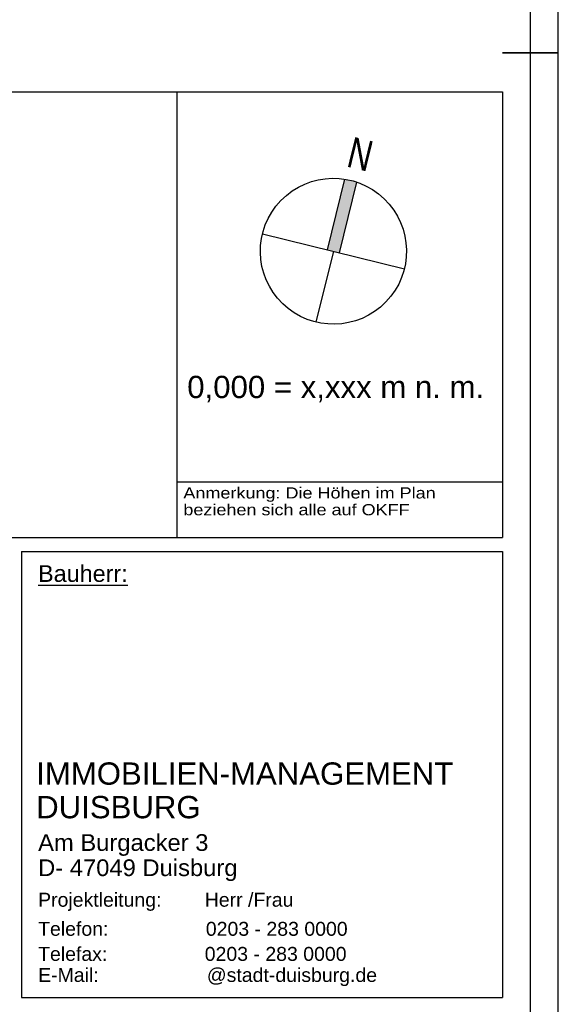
# Model space of a CAD drawing. Header units: metres. Extents: x 0 to 0.84, y 0 to 0.594.
# Tile 18 of 18: x 0.743 to 0.84, y 0.126 to 0.303. Entities that reach past the tile are written whole.
import ezdxf

# ---------------------------------------------------------------- set-up
doc = ezdxf.new("R2010")
doc.units = ezdxf.units.M
doc.linetypes.add('Cerchovana 2 tecky 4x', pattern=[1.25, 0.5, -0.15, 0.15, -0.15, 0.15, -0.15])
doc.linetypes.add('Teckovana 0.5x', pattern=[0.04, 0, -0.04])
doc.layers.add('Legende_ Beschreibung', color=7, linetype='Continuous', lineweight=25)
doc.layers.add('Standard', color=7, linetype='Continuous', lineweight=25)
doc.styles.add('ARIAL', font='ARIAL.TTF')

msp = doc.modelspace()

# ---------------------------------------------------------------- hatches: boundary and pattern name
at = {"layer": 'Legende_ Beschreibung', "linetype": 'Cerchovana 2 tecky 4x', "lineweight": 25, "true_color": 0x8f8f8f, "transparency": 33554687}
msp.add_hatch(color=252, dxfattribs=at).paths.add_polyline_path([(0.8028, 0.27411), (0.80173, 0.27433), (0.79861, 0.26165), (0.80073, 0.26113), (0.80385, 0.27381)])

# ---------------------------------------------------------------- linework, layer by layer
at = {"layer": 'Legende_ Beschreibung', "color": 7, "linetype": 'Continuous', "lineweight": 25, "transparency": 33554687}
for p, q in [((0.655, 0.29), (0.83, 0.29)), ((0.77167, 0.21), (0.77167, 0.29)), ((0.83, 0.29), (0.83, 0.21)), ((0.79861, 0.26165), (0.80173, 0.27433)), ((0.80073, 0.26113), (0.80385, 0.27381)), ((0.80877, 0.27081), (0.80877, 0.27081)), ((0.81182, 0.26628), (0.81182, 0.26628)), ((0.78695, 0.26452), (0.81239, 0.25826)), ((0.79967, 0.26139), (0.79654, 0.24867)), ((0.79967, 0.26139), (0.79967, 0.26139)), ((0.79967, 0.26139), (0.79967, 0.26139)), ((0.81206, 0.25716), (0.81206, 0.25716)), ((0.80926, 0.25246), (0.80926, 0.25246)), ((0.77167, 0.22), (0.83, 0.22)), ((0.655, 0.21), (0.83, 0.21)), ((0.74375, 0.2075), (0.74375, 0.1275)), ((0.74375, 0.2075), (0.83, 0.2075)), ((0.83, 0.2075), (0.83, 0.1275)), ((0.74375, 0.1275), (0.83, 0.1275))]:
    msp.add_line(p, q, dxfattribs=at)
msp.add_ellipse((0.79967, 0.26139), major_axis=(0.0091, 0.00942), ratio=0.999999, dxfattribs=at)
at = {"layer": 'Standard', "color": 7, "linetype": 'Teckovana 0.5x', "lineweight": 35, "transparency": 33554687}
msp.add_line((0.63, 0.297), (0.84, 0.297), dxfattribs=at)
at = {"layer": 'Standard', "color": 7, "linetype": 'Continuous', "lineweight": 25, "transparency": 33554687}
msp.add_line((0.835, 0.297), (0.84, 0.297), dxfattribs=at)
for points in [[(0, 0), (0.84, 0), (0.84, 0.594), (0, 0.594), (0, 0)], [(0.005, 0.005), (0.835, 0.005), (0.835, 0.589), (0.005, 0.589), (0.005, 0.005)]]:
    msp.add_lwpolyline(points, close=True, dxfattribs=at)

# ---------------------------------------------------------------- texts
at = {"layer": 'Legende_ Beschreibung', "color": 7, "linetype": 'Continuous', "lineweight": 50, "transparency": 33554687, "insert": (0.80181, 0.27664), "char_height": 0.0055, "width": 0.0062435, "attachment_point": 7, "rotation": 346.1702, "style": 'ARIAL'}
msp.add_mtext('\\W0.75;N', dxfattribs=at)
at = {"layer": 'Legende_ Beschreibung', "color": 7, "linetype": 'Continuous', "lineweight": 25, "transparency": 33554687, "attachment_point": 1, "line_spacing_factor": 0.903614, "style": 'ARIAL'}
for s, insert, char_height, width in [('\\A1;{\\fArial|i0|b0;\\H0.002000;\\W1.156572;\\C7;Anmerkung: Die Höhen im Plan }\\P{\\fArial|i0|b0;\\H0.002000;\\W1.156572;\\C7;beziehen sich alle auf OKFF}\\P', (0.77275, 0.21902), 0.002, 0.0475408), ('\\A1;{\\fArial|i0|b0;\\H0.004000;\\W1.000000;\\C7;IMMOBILIEN-MANAGEMENT }\\P{\\fArial|i0|b0;\\H0.004000;\\W1.000000;\\C7;DUISBURG}\\P', (0.74636, 0.16966), 0.004, 0.0784689), ('\\A1;{\\fArial|i0|b0;\\H0.003000;\\W1.016865;\\C7;Am Burgacker 3}\\P{\\fArial|i0|b0;\\H0.003000;\\W1.016865;\\C7;D- 47049 Duisburg}\\P', (0.7467, 0.15678), 0.003, 0.0375266)]:
    msp.add_mtext(s, dxfattribs=dict(at, insert=insert, char_height=char_height, width=width))
at = {"layer": 'Legende_ Beschreibung', "color": 7, "linetype": 'Continuous', "lineweight": 25, "transparency": 33554687, "attachment_point": 7, "style": 'ARIAL'}
for s, insert, char_height, width in [('\\A1;{\\L\\fArial|i0|b0;\\H0.003000;\\W1.000000;\\C7;Bauherr:\\l}\\P', (0.7467, 0.20201), 0.003, 0.0176543), ('\\W1.00;Projektleitung:        Herr /Frau', (0.7467, 0.14301), 0.0025, 0.0471268), ('\\W1.00;Telefon:                  0203 - 283 0000', (0.7467, 0.13851), 0.0025, 0.0567496), ('\\W1.00;Telefax:                  0203 - 283 0000', (0.7467, 0.13401), 0.0025, 0.056541), ('\\W1.00;E-Mail:                    @stadt-duisburg.de', (0.7467, 0.12951), 0.0025, 0.061999)]:
    msp.add_mtext(s, dxfattribs=dict(at, insert=insert, char_height=char_height, width=width))
at = {"layer": 'Standard', "color": 7, "linetype": 'Continuous', "lineweight": 35, "transparency": 33554687, "insert": (0.77345, 0.23429), "char_height": 0.004, "width": 0.0552662, "attachment_point": 7, "style": 'ARIAL'}
msp.add_mtext('\\W1.00;0,000 = x,xxx m n. m.', dxfattribs=at)

doc.saveas('drawing.dxf')
